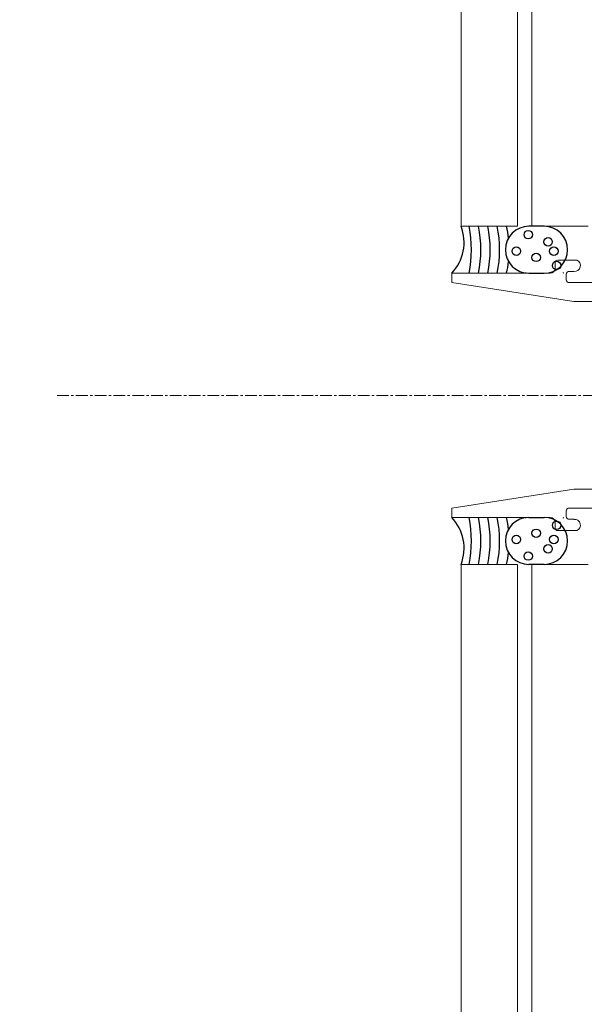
# Model space of a CAD drawing. Header units: inches. Extents: x -647532 to 3008597, y -136987 to 2557681.
# Tile 81 of 153: x 45248 to 45308, y 40498 to 40602. Entities that reach past the tile are written whole.
import ezdxf
from ezdxf import colors
from ezdxf.entities.mleader import LeaderData, LeaderLine
from ezdxf.enums import TextEntityAlignment as Align
from ezdxf.math import Vec2, Vec3

# ---------------------------------------------------------------- set-up
doc = ezdxf.new("R2010")
doc.units = ezdxf.units.IN
doc.header["$MEASUREMENT"] = 0
doc.linetypes.add('BIAL-IT1I-KGD-001-IN-DWG-141 LEVEL 2 - OVERALL FIRE EXIT PLAN$0$CENTER', pattern=[2, 1.25, -0.25, 0.25, -0.25])
doc.layers.add('ARCH', color=8, linetype='Continuous')
for name, color, linetype, lineweight in [('FURN', 8, 'Continuous', 5), ('FURN-HATCH', 8, 'Continuous', 5), ('YD-EXTERNAL 1', 8, 'Continuous', 5)]:
    doc.layers.add(name, color=color, linetype=linetype, lineweight=lineweight)
doc.styles.add('ARIAL', font='arial.ttf')
doc.styles.get("Standard").update_dxf_attribs({"font": 'arial.ttf'})

# ---------------------------------------------------------------- blocks, each defined once
blk = doc.blocks.new('BIAL-IT1I-KGD-001-IN-DWG-141 LEVEL 2 - OVERALL FIRE EXIT PLAN$0$A$C258E6B3D')
at = {"linetype": 'BIAL-IT1I-KGD-001-IN-DWG-141 LEVEL 2 - OVERALL FIRE EXIT PLAN$0$CENTER'}
blk.add_line((8455.52, 91.44), (8455.52, 776.35), dxfattribs=at)
for p, q in [((8445.52, 175.46), (8445.52, 146.44)), ((8465.52, 175.46), (8465.52, 146.44)), ((8443.52, 145.94), (8443.52, 167.94)), ((8467.52, 145.94), (8467.52, 167.94)), ((8437.52, 141.96), (8437.52, 147.96)), ((8437.52, 141.96), (8437.52, 147.96)), ((8473.52, 141.96), (8473.52, 147.96)), ((8441.12, 144.74), (8441.12, 146.75)), ((8442.32, 146.44), (8442.32, 145.94)), ((8445.52, 146.44), (8443.52, 133.44)), ((8465.52, 146.44), (8467.52, 133.44)), ((8468.72, 146.44), (8468.72, 145.94)), ((8469.92, 144.74), (8469.92, 146.75)), ((8442.62, 145.64), (8443.22, 145.64)), ((8468.42, 145.64), (8467.82, 145.64)), ((8442.02, 144.44), (8441.42, 144.44)), ((8442.52, 133.44), (8442.52, 143.94)), ((8468.52, 133.44), (8468.52, 143.94)), ((8469.02, 144.44), (8469.62, 144.44)), ((4473.52, 141.96), (8437.52, 141.96)), ((8437.52, 141.96), (8437.52, 141.96)), ((8473.52, 141.96), (12722.94, 141.96)), ((8437.52, 140.44), (4473.52, 140.44)), ((8437.52, 134.44), (8437.52, 140.44)), ((8437.52, 140.44), (8437.52, 140.44)), ((8437.52, 134.44), (8437.52, 140.44)), ((12722.94, 140.44), (8473.52, 140.44)), ((8473.52, 134.44), (8473.52, 140.44)), ((4473.52, 134.44), (8437.52, 134.44)), ((8437.52, 134.44), (8437.52, 134.44)), ((8473.52, 134.44), (12722.94, 134.44)), ((8443.52, 133.44), (8442.52, 133.44)), ((8467.52, 133.44), (8468.52, 133.44))]:
    blk.add_line(p, q)
at = {"lineweight": -3, "ltscale": 1000}
for p, q in [((8437.52, 143.28), (8437.52, 141.65)), ((8442.52, 141.65), (8442.52, 143.28)), ((8468.52, 141.65), (8468.52, 143.28)), ((8473.52, 143.28), (8473.52, 141.65))]:
    blk.add_line(p, q, dxfattribs=at)
for centre in [(8440.17, 144.32), (8441.68, 144.61), (8469.36, 144.61), (8470.87, 144.32), (8439.17, 143.7), (8471.87, 143.7), (8440.83, 142.43), (8470.21, 142.43), (8438.41, 141.59), (8472.63, 141.59), (8440.17, 140.32), (8470.87, 140.32)]:
    blk.add_circle(centre, 0.453, dxfattribs=at)
for centre, radius, start, end in [((8441.7, 146.53), 0.623, 352.4511, 159.142), ((8469.34, 146.53), 0.623, 20.858, 187.5489), ((8442.62, 145.94), 0.3, 180, 270), ((8443.22, 145.94), 0.3, 270, 360), ((8467.82, 145.94), 0.3, 180, 270), ((8468.42, 145.94), 0.3, 270, 360), ((8441.42, 144.74), 0.3, 180, 270), ((8469.62, 144.74), 0.3, 270, 0), ((8442.02, 143.94), 0.5, 0, 90), ((8469.02, 143.94), 0.5, 90, 180)]:
    blk.add_arc(centre, radius, start, end)
for centre, radius, start, end in [((8440.02, 143.28), 2.5, 0, 180), ((8471.02, 143.28), 2.5, 0, 180), ((8440.02, 133.01), 12.56, 78.5148, 78.8994), ((8471.02, 133.01), 12.56, 101.1006, 101.4852), ((8440.02, 132.01), 12.56, 81.6555, 81.6555), ((8471.02, 132.01), 12.56, 98.3445, 98.3445), ((8440.02, 141.65), 2.5, 180, 0), ((8471.02, 141.65), 2.5, 180, 0), ((8440.02, 128.01), 12.56, 81.6555, 81.6555), ((8440.02, 129.01), 12.56, 78.5148, 78.8994), ((8471.02, 128.01), 12.56, 98.3445, 98.3445), ((8471.02, 129.01), 12.56, 101.1006, 101.4852), ((8440.02, 126.98), 12.56, 95.6327, 101.4852), ((8440.02, 126.98), 12.56, 78.5148, 84.3673), ((8471.02, 126.98), 12.56, 95.6327, 101.4852), ((8471.02, 126.98), 12.56, 78.5148, 84.3673), ((8440.02, 125.98), 12.56, 78.5148, 101.4852), ((8471.02, 125.98), 12.56, 78.5148, 101.4852), ((8440.02, 124.98), 12.56, 78.5148, 101.4852), ((8471.02, 124.98), 12.56, 78.5148, 101.4852), ((8440.02, 123.98), 12.56, 78.5148, 101.4852), ((8471.02, 123.98), 12.56, 78.5148, 101.4852), ((8440.02, 122.98), 12.56, 78.5148, 101.4852), ((8471.02, 122.98), 12.56, 78.5148, 101.4852), ((8439.23, 129.99), 4.77, 46.3566, 111.0235), ((8471.81, 129.99), 4.77, 68.9765, 133.6434)]:
    blk.add_arc(centre, radius, start, end, dxfattribs=at)
blk = doc.blocks.new('_TagSlot')
at = {"color": 0, "linetype": 'ByBlock', "lineweight": -2, "transparency": 16777216}
for p, q in [((-4, 4), (4, 4)), ((-4, -4), (4, -4))]:
    blk.add_line(p, q, dxfattribs=at)
for centre, start, end in [((-4, 0), 90, 270), ((4, 0), 270, 90)]:
    blk.add_arc(centre, 4, start, end, dxfattribs=at)
at = {"layer": 'FURN', "color": 0, "transparency": 16777216, "style": 'ARIAL'}
blk.add_attdef('M-01', text='', height=2.5, dxfattribs=at).set_placement((0, -1.5), align=Align.CENTER)
blk = doc.blocks.new('_DotSmall')
at = {"color": 0, "linetype": 'ByBlock', "const_width": 0.5}
blk.add_lwpolyline([(-0.0625, 0, 1), (0.0625, 0, 1)], format="xyb", close=True, dxfattribs=at)
blk = doc.blocks.new('ARCH')
at = {"layer": 'YD-EXTERNAL 1', "rotation": 269.9999999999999}
blk.add_blockref('BIAL-IT1I-KGD-001-IN-DWG-141 LEVEL 2 - OVERALL FIRE EXIT PLAN$0$A$C258E6B3D', (45160.642, 49017.883), dxfattribs=at)
at = {"layer": 'FURN-HATCH', "linetype": 'Continuous'}
ml = blk.add_multileader_block('Standard', dxfattribs=at)
ml.set_content('_TagSlot', color=256, scale=-11.71875)
ml.set_attribute('M-01', 'VNR1', width=0)
ml.set_leader_properties(color=256, linetype='ByLayer', lineweight=-1)
ml.set_arrow_properties(name='DOTSMALL')
ml.build(insert=Vec2(0, 0))
ml.multileader.update_dxf_attribs({"dogleg_length": 115.809, "arrow_head_size": 28.235})
ctx = ml.context
ctx.base_point, ctx.char_height, ctx.arrow_head_size, ctx.landing_gap_size, ctx.plane_origin = Vec3(101476.346, 52296.962), 200, 28.235, 4, Vec3(100757.024, 52076.672)
notes = []
notes.append((ctx, [(0, (0, 0, 0), (0, 0), (1, 0), 1, [])]))
ctx.block.insert, ctx.block.rotation, ctx.block.scale = Vec3(101570.096, 52296.962), 3.1415927, Vec3(-11.71875, 11.71875, 11.71875)
ml = blk.add_multileader_block('Standard', dxfattribs=at)
ml.set_content('_TagSlot', color=256, scale=-11.71875)
ml.set_attribute('M-01', 'VNR1', width=0)
ml.set_leader_properties(color=256, linetype='ByLayer', lineweight=-1)
ml.set_arrow_properties(name='DOTSMALL')
ml.build(insert=Vec2(0, 0))
ml.multileader.update_dxf_attribs({"dogleg_length": 115.809, "arrow_head_size": 28.235})
ctx = ml.context
ctx.base_point, ctx.char_height, ctx.arrow_head_size, ctx.landing_gap_size, ctx.plane_origin = Vec3(97954.669, 52254.917), 200, 28.235, 4, Vec3(97235.347, 52034.627)
notes.append((ctx, [(0, (0, 0, 0), (0, 0), (1, 0), 1, [])]))
ctx.block.insert, ctx.block.rotation, ctx.block.scale = Vec3(98048.419, 52254.917), 3.1415927, Vec3(-11.71875, 11.71875, 11.71875)
ml = blk.add_multileader_block('Standard', dxfattribs=at)
ml.set_content('_TagSlot', color=256, scale=-11.71875)
ml.set_attribute('M-01', 'VNR1', width=0)
ml.set_leader_properties(color=256, linetype='ByLayer', lineweight=-1)
ml.set_arrow_properties(name='DOTSMALL')
ml.build(insert=Vec2(0, 0))
ml.multileader.update_dxf_attribs({"dogleg_length": 115.809, "arrow_head_size": 28.235})
ctx = ml.context
ctx.base_point, ctx.char_height, ctx.arrow_head_size, ctx.landing_gap_size, ctx.plane_origin = Vec3(99751.234, 51693.272), 200, 28.235, 4, Vec3(99031.911, 51472.982)
notes.append((ctx, [(0, (0, 0, 0), (0, 0), (1, 0), 1, [])]))
ctx.block.insert, ctx.block.rotation, ctx.block.scale = Vec3(99844.984, 51693.272), 3.1415927, Vec3(-11.71875, 11.71875, 11.71875)
for ctx, leaders in notes:
    for number, flags, end, landing, length, lines in leaders:
        leader = LeaderData()
        leader.index, (leader.has_last_leader_line, leader.has_dogleg_vector, leader.attachment_direction) = number, flags
        leader.last_leader_point, leader.dogleg_vector, leader.dogleg_length = Vec3(end), Vec3(landing), length
        for number, points, colour, breaks in lines:
            line = LeaderLine()
            line.index, line.vertices, line.color, line.breaks = number, Vec3.list(points), colors.encode_raw_color(colour), breaks
            leader.lines.append(line)
        ctx.leaders.append(leader)

msp = doc.modelspace()

# ---------------------------------------------------------------- block references
at = {"layer": 'ARCH'}
msp.add_blockref('ARCH', (0, 0), dxfattribs=at)

doc.saveas('drawing.dxf')
